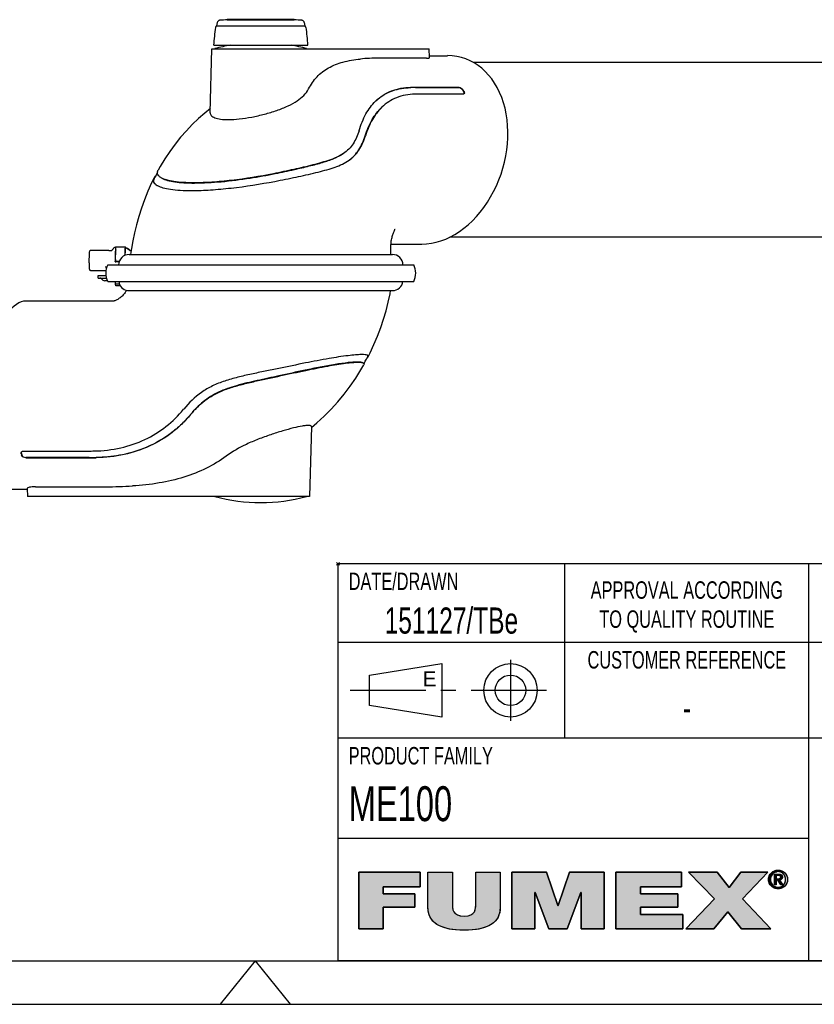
# Model space of a CAD drawing. Extents: x 0 to 420, y 0 to 297.
# Tile 4 of 20: x 208 to 299, y 0 to 113. Entities that reach past the tile are written whole.
import ezdxf

# ---------------------------------------------------------------- set-up
doc = ezdxf.new("R2010")
doc.units = 0
doc.header["$LTSCALE"] = 23.1
doc.linetypes.add('CENTER', pattern=[0.6, 0.375, -0.075, 0.075, -0.075])
doc.layers.get('0').update_dxf_attribs({"linetype": 'CONTINUOUS'})
for name, color, linetype in [('100001_DXF_CONTINUOUS_LINE', 7, 'CONTINUOUS'), ('100002_DXF_CONTINUOUS_LINE', 7, 'CONTINUOUS'), ('100010_DXF_CONTINUOUS_LINE', 7, 'CONTINUOUS'), ('100280_DXF_CONTINUOUS_LINE', 7, 'CONTINUOUS'), ('100333_DXF_CONTINUOUS_LINE', 7, 'CONTINUOUS'), ('100333_DXF_FORMAT', 7, 'CONTINUOUS'), ('100827_DXF_CONTINUOUS_LINE', 7, 'CONTINUOUS'), ('101106_DXF_CONTINUOUS_LINE', 7, 'CONTINUOUS'), ('102116-REF_DXF_CONTINUOUS_', 7, 'CONTINUOUS'), ('105-5481_DXF_CONTINUOUS_LI', 7, 'CONTINUOUS')]:
    doc.layers.add(name, color=color, linetype=linetype)
doc.styles.get("Standard").update_dxf_attribs({"font": 'txt', "width": 0.7})
doc.styles.add('TEXTSTYLE_2', font='txt', dxfattribs={"width": 0.7})
doc.styles.add('TEXTSTYLE_3', font='txt')

# ---------------------------------------------------------------- blocks, each defined once
blk = doc.blocks.new('FUMEX_LOGO_BL1', base_point=(271.47, 11.94))
at = {"layer": '100333_DXF_FORMAT', "linetype": 'CONTINUOUS'}
for points in [[(249.69, 8.65), (246.89, 8.65), (246.89, 15.14), (253.91, 15.14), (253.91, 13.48), (249.69, 13.48), (249.69, 12.67), (253.32, 12.67), (253.32, 11.12), (249.69, 11.12)], [(263.1, 15.14), (263.1, 11.16), (263.06, 10.66), (262.95, 10.23), (262.77, 9.85), (262.52, 9.52), (262.19, 9.24), (261.79, 8.99), (261.28, 8.79), (260.65, 8.63), (259.88, 8.53), (258.96, 8.5), (258.04, 8.53), (257.27, 8.63), (256.64, 8.79), (256.13, 8.99), (255.72, 9.24), (255.39, 9.53), (255.14, 9.86), (254.96, 10.23), (254.85, 10.66), (254.81, 11.16), (254.81, 15.14), (257.61, 15.14), (257.61, 11.61), (257.62, 11.18), (257.68, 10.85), (257.79, 10.6), (257.96, 10.4), (258.19, 10.25), (258.53, 10.15), (258.97, 10.11), (259.41, 10.15), (259.73, 10.25), (259.97, 10.4), (260.13, 10.6), (260.23, 10.86), (260.29, 11.19), (260.3, 11.61), (260.3, 15.14)], [(267.08, 8.65), (264.43, 8.65), (264.43, 15.14), (268.41, 15.14), (269.71, 11.32), (269.74, 11.32), (271.04, 15.14), (275.02, 15.14), (275.02, 8.65), (272.37, 8.65), (272.37, 12.82), (272.35, 12.82), (270.77, 8.65), (268.68, 8.65), (267.1, 12.82), (267.08, 12.82)], [(284.04, 8.65), (276.37, 8.65), (276.37, 15.14), (283.9, 15.14), (283.9, 13.48), (279.17, 13.48), (279.17, 12.67), (283.46, 12.67), (283.46, 11.12), (279.17, 11.12), (279.17, 10.31), (284.04, 10.31)], [(287.6, 8.65), (284.39, 8.65), (287.68, 12.11), (284.68, 15.14), (287.97, 15.14), (289.34, 13.38), (290.69, 15.14), (293.8, 15.14), (290.89, 12.09), (294.13, 8.65), (290.76, 8.65), (289.2, 10.59)], [(294.32, 14.93), (294.24, 14.82), (294.17, 14.71), (294.13, 14.58), (294.1, 14.45), (294.09, 14.31), (293.88, 14.15), (293.87, 14.31), (293.88, 14.48), (293.92, 14.63), (293.98, 14.78), (294.06, 14.92), (294.36, 14.97)], [(294.47, 15.06), (294.36, 14.97), (294.06, 14.92), (294.16, 15.04), (294.58, 15.12)], [(294.7, 15.17), (294.58, 15.12), (294.16, 15.04), (294.27, 15.15), (294.83, 15.2)], [(294.96, 15.21), (294.83, 15.2), (294.27, 15.15), (294.34, 15.2), (295.44, 15.28), (295.58, 15.2), (295.65, 15.15), (295.76, 15.04), (295.86, 14.92), (295.94, 14.78), (296, 14.63), (296.04, 14.48), (296.05, 14.31), (296.04, 14.15), (296, 13.99), (295.94, 13.84), (295.86, 13.71), (295.76, 13.58), (295.65, 13.47), (295.58, 13.42), (295.44, 13.34), (295.29, 13.28), (295.13, 13.25), (294.8, 13.25), (294.64, 13.28), (294.48, 13.34), (294.41, 13.38), (294.96, 13.42), (295.1, 13.43), (295.22, 13.45), (295.35, 13.5), (295.46, 13.57), (295.56, 13.65), (295.6, 13.7), (295.68, 13.8), (295.75, 13.91), (295.79, 14.04), (295.82, 14.17), (295.83, 14.31), (295.82, 14.45), (295.79, 14.58), (295.75, 14.71), (295.68, 14.82), (295.6, 14.93), (295.56, 14.97), (295.46, 15.05), (295.34, 15.12), (295.22, 15.17), (295.1, 15.2)], [(294.96, 15.39), (295.13, 15.37), (295.29, 15.34), (295.44, 15.28), (294.34, 15.2), (294.48, 15.28), (294.64, 15.34), (294.8, 15.37)], [(294.74, 14.77), (294.55, 13.69), (294.55, 14.93), (295.02, 14.93), (295.02, 14.93), (295.13, 14.92), (295.21, 14.91), (295.28, 14.89), (295.33, 14.86), (295.38, 14.82), (295.4, 14.8), (295.41, 14.77), (295.44, 14.72), (295.45, 14.66), (295.46, 14.58), (295.45, 14.5), (295.43, 14.44), (295.41, 14.39), (295.09, 14.39), (295.13, 14.4), (295.16, 14.41), (295.19, 14.43), (295.21, 14.44), (295.23, 14.46), (295.24, 14.49), (295.25, 14.52), (295.26, 14.55), (295.26, 14.59), (295.26, 14.62), (295.25, 14.65), (295.24, 14.68), (295.23, 14.7), (295.21, 14.72), (295.18, 14.73), (295.15, 14.75), (295.12, 14.76), (295.08, 14.77), (295.03, 14.77), (294.99, 14.77), (294.86, 14.77)], [(294.96, 14.39), (294.98, 14.39), (295.04, 14.39), (295.09, 14.39), (295.41, 14.39), (294.74, 14.23), (294.74, 13.69), (294.55, 13.69), (294.74, 14.77), (294.74, 14.58), (294.74, 14.39), (294.85, 14.39)], [(294.1, 14.17), (294.13, 14.04), (294.17, 13.91), (294.24, 13.8), (294.32, 13.7), (294.16, 13.58), (294.06, 13.71), (293.98, 13.84), (293.92, 13.99), (293.88, 14.15), (294.09, 14.31)], [(294.36, 13.65), (294.46, 13.57), (294.27, 13.47), (294.16, 13.58), (294.32, 13.7)], [(294.58, 13.5), (294.7, 13.45), (294.41, 13.38), (294.27, 13.47), (294.46, 13.57)], [(295.14, 14.24), (295.49, 13.69), (295.28, 13.69), (294.95, 14.23), (294.74, 14.23), (295.41, 14.39), (295.37, 14.34), (295.33, 14.3), (295.27, 14.27), (295.21, 14.25)]]:
    blk.add_hatch(color=7, dxfattribs=at).paths.add_polyline_path(points)
at = {"layer": '100333_DXF_FORMAT', "color": 7, "linetype": 'CONTINUOUS'}
for p, q in [((253.91, 15.14), (246.89, 15.14)), ((246.89, 15.14), (246.89, 8.65)), ((253.91, 15.14), (246.89, 15.14)), ((246.89, 15.14), (246.89, 8.65)), ((253.91, 13.48), (253.91, 15.14)), ((253.91, 13.48), (253.91, 15.14)), ((268.41, 15.14), (264.43, 15.14)), ((264.43, 15.14), (264.43, 8.65)), ((268.41, 15.14), (264.43, 15.14)), ((264.43, 15.14), (264.43, 8.65)), ((269.71, 11.32), (268.41, 15.14)), ((269.71, 11.32), (268.41, 15.14)), ((271.04, 15.14), (269.74, 11.32)), ((271.04, 15.14), (269.74, 11.32)), ((275.02, 15.14), (271.04, 15.14)), ((275.02, 15.14), (271.04, 15.14)), ((275.02, 8.65), (275.02, 15.14)), ((275.02, 8.65), (275.02, 15.14)), ((283.9, 15.14), (276.37, 15.14)), ((276.37, 15.14), (276.37, 8.65)), ((283.9, 15.14), (276.37, 15.14)), ((276.37, 15.14), (276.37, 8.65)), ((283.9, 13.48), (283.9, 15.14)), ((283.9, 13.48), (283.9, 15.14)), ((287.97, 15.14), (284.68, 15.14)), ((284.68, 15.14), (287.68, 12.11)), ((287.97, 15.14), (284.68, 15.14)), ((284.68, 15.14), (287.68, 12.11)), ((289.34, 13.38), (287.97, 15.14)), ((289.34, 13.38), (287.97, 15.14)), ((290.69, 15.14), (289.34, 13.38)), ((290.69, 15.14), (289.34, 13.38)), ((293.8, 15.14), (290.69, 15.14)), ((293.8, 15.14), (290.69, 15.14)), ((290.89, 12.09), (293.8, 15.14)), ((290.89, 12.09), (293.8, 15.14)), ((249.69, 12.67), (249.69, 13.48)), ((249.69, 13.48), (253.91, 13.48)), ((249.69, 12.67), (249.69, 13.48)), ((249.69, 13.48), (253.91, 13.48)), ((253.32, 12.67), (249.69, 12.67)), ((253.32, 12.67), (249.69, 12.67)), ((253.32, 11.12), (253.32, 12.67)), ((253.32, 11.12), (253.32, 12.67)), ((267.08, 8.65), (267.08, 12.82)), ((267.08, 12.82), (267.1, 12.82)), ((267.08, 8.65), (267.08, 12.82)), ((267.08, 12.82), (267.1, 12.82)), ((267.1, 12.82), (268.68, 8.65)), ((267.1, 12.82), (268.68, 8.65)), ((270.77, 8.65), (272.35, 12.82)), ((270.77, 8.65), (272.35, 12.82)), ((272.35, 12.82), (272.37, 12.82)), ((272.35, 12.82), (272.37, 12.82)), ((272.37, 12.82), (272.37, 8.65)), ((272.37, 12.82), (272.37, 8.65)), ((279.17, 12.67), (279.17, 13.48)), ((279.17, 13.48), (283.9, 13.48)), ((279.17, 12.67), (279.17, 13.48)), ((279.17, 13.48), (283.9, 13.48)), ((283.46, 12.67), (279.17, 12.67)), ((283.46, 12.67), (279.17, 12.67)), ((283.46, 11.12), (283.46, 12.67)), ((283.46, 11.12), (283.46, 12.67)), ((269.74, 11.32), (269.71, 11.32)), ((269.74, 11.32), (269.71, 11.32)), ((287.68, 12.11), (284.39, 8.65)), ((287.68, 12.11), (284.39, 8.65)), ((294.13, 8.65), (290.89, 12.09)), ((294.13, 8.65), (290.89, 12.09)), ((249.69, 8.65), (249.69, 11.12)), ((249.69, 11.12), (253.32, 11.12)), ((249.69, 8.65), (249.69, 11.12)), ((249.69, 11.12), (253.32, 11.12)), ((279.17, 10.31), (279.17, 11.12)), ((279.17, 11.12), (283.46, 11.12)), ((279.17, 10.31), (279.17, 11.12)), ((279.17, 11.12), (283.46, 11.12)), ((284.04, 10.31), (279.17, 10.31)), ((284.04, 10.31), (279.17, 10.31)), ((284.04, 8.65), (284.04, 10.31)), ((284.04, 8.65), (284.04, 10.31)), ((287.6, 8.65), (289.2, 10.59)), ((287.6, 8.65), (289.2, 10.59)), ((289.2, 10.59), (290.76, 8.65)), ((289.2, 10.59), (290.76, 8.65)), ((246.89, 8.65), (249.69, 8.65)), ((246.89, 8.65), (249.69, 8.65)), ((264.43, 8.65), (267.08, 8.65)), ((264.43, 8.65), (267.08, 8.65)), ((268.68, 8.65), (270.77, 8.65)), ((268.68, 8.65), (270.77, 8.65)), ((272.37, 8.65), (275.02, 8.65)), ((272.37, 8.65), (275.02, 8.65)), ((276.37, 8.65), (284.04, 8.65)), ((276.37, 8.65), (284.04, 8.65)), ((284.39, 8.65), (287.6, 8.65)), ((284.39, 8.65), (287.6, 8.65)), ((290.76, 8.65), (294.13, 8.65)), ((290.76, 8.65), (294.13, 8.65))]:
    blk.add_line(p, q, dxfattribs=at)
for points in [[(249.69, 8.65), (246.89, 8.65), (246.89, 15.14), (253.91, 15.14), (253.91, 13.48), (249.69, 13.48), (249.69, 12.67), (253.32, 12.67), (253.32, 11.12), (249.69, 11.12), (249.69, 8.65)], [(263.1, 15.14), (263.1, 11.16), (263.06, 10.66), (262.95, 10.23), (262.77, 9.85), (262.52, 9.52), (262.19, 9.24), (261.79, 8.99), (261.28, 8.79), (260.65, 8.63), (259.88, 8.53), (258.96, 8.5), (258.04, 8.53), (257.27, 8.63), (256.64, 8.79), (256.13, 8.99), (255.72, 9.24), (255.39, 9.53), (255.14, 9.86), (254.96, 10.23), (254.85, 10.66), (254.81, 11.16), (254.81, 15.14), (257.61, 15.14), (257.61, 11.61), (257.62, 11.18), (257.68, 10.85), (257.79, 10.6), (257.96, 10.4), (258.19, 10.25), (258.53, 10.15), (258.97, 10.11), (259.41, 10.15), (259.73, 10.25), (259.97, 10.4), (260.13, 10.6), (260.23, 10.86), (260.29, 11.19), (260.3, 11.61), (260.3, 15.14), (263.1, 15.14)], [(267.08, 8.65), (264.43, 8.65), (264.43, 15.14), (268.41, 15.14), (269.71, 11.32), (269.74, 11.32), (271.04, 15.14), (275.02, 15.14), (275.02, 8.65), (272.37, 8.65), (272.37, 12.82), (272.35, 12.82), (270.77, 8.65), (268.68, 8.65), (267.1, 12.82), (267.08, 12.82), (267.08, 8.65)], [(284.04, 8.65), (276.37, 8.65), (276.37, 15.14), (283.9, 15.14), (283.9, 13.48), (279.17, 13.48), (279.17, 12.67), (283.46, 12.67), (283.46, 11.12), (279.17, 11.12), (279.17, 10.31), (284.04, 10.31), (284.04, 8.65)], [(287.6, 8.65), (284.39, 8.65), (287.68, 12.11), (284.68, 15.14), (287.97, 15.14), (289.34, 13.38), (290.69, 15.14), (293.8, 15.14), (290.89, 12.09), (294.13, 8.65), (290.76, 8.65), (289.2, 10.59), (287.6, 8.65)], [(294.32, 14.93), (294.24, 14.82), (294.17, 14.71), (294.13, 14.58), (294.1, 14.45), (294.09, 14.31), (293.88, 14.15), (293.87, 14.31), (293.88, 14.48), (293.92, 14.63), (293.98, 14.78), (294.06, 14.92), (294.36, 14.97), (294.32, 14.93)], [(294.47, 15.06), (294.36, 14.97), (294.06, 14.92), (294.16, 15.04), (294.58, 15.12), (294.47, 15.06)], [(294.7, 15.17), (294.58, 15.12), (294.16, 15.04), (294.27, 15.15), (294.83, 15.2), (294.7, 15.17)], [(294.96, 15.21), (294.83, 15.2), (294.27, 15.15), (294.34, 15.2), (295.44, 15.28), (295.58, 15.2), (295.65, 15.15), (295.76, 15.04), (295.86, 14.92), (295.94, 14.78), (296, 14.63), (296.04, 14.48), (296.05, 14.31), (296.04, 14.15), (296, 13.99), (295.94, 13.84), (295.86, 13.71), (295.76, 13.58), (295.65, 13.47), (295.58, 13.42), (295.44, 13.34), (295.29, 13.28), (295.13, 13.25), (294.8, 13.25), (294.64, 13.28), (294.48, 13.34), (294.41, 13.38), (294.96, 13.42), (295.1, 13.43), (295.22, 13.45), (295.35, 13.5), (295.46, 13.57), (295.56, 13.65), (295.6, 13.7), (295.68, 13.8), (295.75, 13.91), (295.79, 14.04), (295.82, 14.17), (295.83, 14.31), (295.82, 14.45), (295.79, 14.58), (295.75, 14.71), (295.68, 14.82), (295.6, 14.93), (295.56, 14.97), (295.46, 15.05), (295.34, 15.12), (295.22, 15.17), (295.1, 15.2), (294.96, 15.21)], [(294.96, 15.39), (295.13, 15.37), (295.29, 15.34), (295.44, 15.28), (294.34, 15.2), (294.48, 15.28), (294.64, 15.34), (294.8, 15.37), (294.96, 15.39)], [(294.74, 14.77), (294.55, 13.69), (294.55, 14.93), (295.02, 14.93), (295.02, 14.93), (295.13, 14.92), (295.21, 14.91), (295.28, 14.89), (295.33, 14.86), (295.38, 14.82), (295.4, 14.8), (295.41, 14.77), (295.44, 14.72), (295.45, 14.66), (295.46, 14.58), (295.45, 14.5), (295.43, 14.44), (295.41, 14.39), (295.09, 14.39), (295.13, 14.4), (295.16, 14.41), (295.19, 14.43), (295.21, 14.44), (295.23, 14.46), (295.24, 14.49), (295.25, 14.52), (295.26, 14.55), (295.26, 14.59), (295.26, 14.62), (295.25, 14.65), (295.24, 14.68), (295.23, 14.7), (295.21, 14.72), (295.18, 14.73), (295.15, 14.75), (295.12, 14.76), (295.08, 14.77), (295.03, 14.77), (294.99, 14.77), (294.86, 14.77), (294.74, 14.77)], [(294.96, 14.39), (294.98, 14.39), (295.04, 14.39), (295.09, 14.39), (295.41, 14.39), (294.74, 14.23), (294.74, 13.69), (294.55, 13.69), (294.74, 14.77), (294.74, 14.58), (294.74, 14.39), (294.85, 14.39), (294.96, 14.39)], [(294.1, 14.17), (294.13, 14.04), (294.17, 13.91), (294.24, 13.8), (294.32, 13.7), (294.16, 13.58), (294.06, 13.71), (293.98, 13.84), (293.92, 13.99), (293.88, 14.15), (294.09, 14.31), (294.1, 14.17)], [(294.36, 13.65), (294.46, 13.57), (294.27, 13.47), (294.16, 13.58), (294.32, 13.7), (294.36, 13.65)], [(294.58, 13.5), (294.7, 13.45), (294.41, 13.38), (294.27, 13.47), (294.46, 13.57), (294.58, 13.5)], [(295.14, 14.24), (295.49, 13.69), (295.28, 13.69), (294.95, 14.23), (294.74, 14.23), (295.41, 14.39), (295.37, 14.34), (295.33, 14.3), (295.27, 14.27), (295.21, 14.25), (295.14, 14.24)]]:
    blk.add_lwpolyline(points, dxfattribs=at)
for points, knots in [([(263.1, 15.14), (263.1, 15.14), (260.3, 15.14), (260.3, 15.14), (260.3, 15.14), (260.3, 11.61), (260.3, 11.61), (260.3, 10.94), (260.3, 10.11), (258.97, 10.11), (257.61, 10.11), (257.61, 10.94), (257.61, 11.61), (257.61, 11.61), (257.61, 15.14), (257.61, 15.14), (257.61, 15.14), (254.81, 15.14), (254.81, 15.14), (254.81, 15.14), (254.81, 11.16), (254.81, 11.16), (254.81, 9.36), (256.19, 8.5), (258.96, 8.5), (261.74, 8.5), (263.1, 9.36), (263.1, 11.16), (263.1, 11.16), (263.1, 15.14), (263.1, 15.14)], [0, 0, 0, 0, 1, 1, 1, 2, 2, 2, 3, 3, 3, 4, 4, 4, 5, 5, 5, 6, 6, 6, 7, 7, 7, 8, 8, 8, 9, 9, 9, 10, 10, 10, 10]), ([(263.1, 15.14), (263.1, 15.14), (260.3, 15.14), (260.3, 15.14), (260.3, 15.14), (260.3, 11.61), (260.3, 11.61), (260.3, 10.94), (260.3, 10.11), (258.97, 10.11), (257.61, 10.11), (257.61, 10.94), (257.61, 11.61), (257.61, 11.61), (257.61, 15.14), (257.61, 15.14), (257.61, 15.14), (254.81, 15.14), (254.81, 15.14), (254.81, 15.14), (254.81, 11.16), (254.81, 11.16), (254.81, 9.36), (256.19, 8.5), (258.96, 8.5), (261.74, 8.5), (263.1, 9.36), (263.1, 11.16), (263.1, 11.16), (263.1, 15.14), (263.1, 15.14)], [0, 0, 0, 0, 1, 1, 1, 2, 2, 2, 3, 3, 3, 4, 4, 4, 5, 5, 5, 6, 6, 6, 7, 7, 7, 8, 8, 8, 9, 9, 9, 10, 10, 10, 10]), ([(294.96, 13.24), (295.55, 13.24), (296.05, 13.69), (296.05, 14.31), (296.05, 14.93), (295.55, 15.39), (294.96, 15.39), (294.37, 15.39), (293.87, 14.93), (293.87, 14.31), (293.87, 13.69), (294.37, 13.24), (294.96, 13.24)], [0, 0, 0, 0, 1, 1, 1, 2, 2, 2, 3, 3, 3, 4, 4, 4, 4]), ([(294.96, 13.24), (295.55, 13.24), (296.05, 13.69), (296.05, 14.31), (296.05, 14.93), (295.55, 15.39), (294.96, 15.39), (294.37, 15.39), (293.87, 14.93), (293.87, 14.31), (293.87, 13.69), (294.37, 13.24), (294.96, 13.24)], [0, 0, 0, 0, 1, 1, 1, 2, 2, 2, 3, 3, 3, 4, 4, 4, 4]), ([(294.09, 14.31), (294.09, 14.82), (294.47, 15.21), (294.96, 15.21), (295.45, 15.21), (295.83, 14.82), (295.83, 14.31), (295.83, 13.8), (295.45, 13.42), (294.96, 13.42), (294.47, 13.42), (294.09, 13.8), (294.09, 14.31)], [0, 0, 0, 0, 1, 1, 1, 2, 2, 2, 3, 3, 3, 4, 4, 4, 4]), ([(294.09, 14.31), (294.09, 14.82), (294.47, 15.21), (294.96, 15.21), (295.45, 15.21), (295.83, 14.82), (295.83, 14.31), (295.83, 13.8), (295.45, 13.42), (294.96, 13.42), (294.47, 13.42), (294.09, 13.8), (294.09, 14.31)], [0, 0, 0, 0, 1, 1, 1, 2, 2, 2, 3, 3, 3, 4, 4, 4, 4]), ([(294.74, 14.23), (294.74, 14.23), (294.95, 14.23), (294.95, 14.23), (294.95, 14.23), (295.28, 13.69), (295.28, 13.69), (295.28, 13.69), (295.49, 13.69), (295.49, 13.69), (295.49, 13.69), (295.14, 14.24), (295.14, 14.24), (295.32, 14.26), (295.46, 14.36), (295.46, 14.58), (295.46, 14.82), (295.31, 14.93), (295.02, 14.93), (295.02, 14.93), (294.55, 14.93), (294.55, 14.93), (294.55, 14.93), (294.55, 13.69), (294.55, 13.69), (294.55, 13.69), (294.74, 13.69), (294.74, 13.69), (294.74, 13.69), (294.74, 14.23), (294.74, 14.23)], [0, 0, 0, 0, 1, 1, 1, 2, 2, 2, 3, 3, 3, 4, 4, 4, 5, 5, 5, 6, 6, 6, 7, 7, 7, 8, 8, 8, 9, 9, 9, 10, 10, 10, 10]), ([(294.74, 14.23), (294.74, 14.23), (294.95, 14.23), (294.95, 14.23), (294.95, 14.23), (295.28, 13.69), (295.28, 13.69), (295.28, 13.69), (295.49, 13.69), (295.49, 13.69), (295.49, 13.69), (295.14, 14.24), (295.14, 14.24), (295.32, 14.26), (295.46, 14.36), (295.46, 14.58), (295.46, 14.82), (295.31, 14.93), (295.02, 14.93), (295.02, 14.93), (294.55, 14.93), (294.55, 14.93), (294.55, 14.93), (294.55, 13.69), (294.55, 13.69), (294.55, 13.69), (294.74, 13.69), (294.74, 13.69), (294.74, 13.69), (294.74, 14.23), (294.74, 14.23)], [0, 0, 0, 0, 1, 1, 1, 2, 2, 2, 3, 3, 3, 4, 4, 4, 5, 5, 5, 6, 6, 6, 7, 7, 7, 8, 8, 8, 9, 9, 9, 10, 10, 10, 10]), ([(294.74, 14.39), (294.74, 14.39), (294.74, 14.77), (294.74, 14.77), (294.74, 14.77), (294.99, 14.77), (294.99, 14.77), (295.12, 14.77), (295.26, 14.74), (295.26, 14.59), (295.26, 14.4), (295.12, 14.39), (294.96, 14.39), (294.96, 14.39), (294.74, 14.39), (294.74, 14.39)], [0, 0, 0, 0, 1, 1, 1, 2, 2, 2, 3, 3, 3, 4, 4, 4, 5, 5, 5, 5]), ([(294.74, 14.39), (294.74, 14.39), (294.74, 14.77), (294.74, 14.77), (294.74, 14.77), (294.99, 14.77), (294.99, 14.77), (295.12, 14.77), (295.26, 14.74), (295.26, 14.59), (295.26, 14.4), (295.12, 14.39), (294.96, 14.39), (294.96, 14.39), (294.74, 14.39), (294.74, 14.39)], [0, 0, 0, 0, 1, 1, 1, 2, 2, 2, 3, 3, 3, 4, 4, 4, 5, 5, 5, 5])]:
    blk.add_open_spline(points, degree=3, knots=knots, dxfattribs=at)
for points in [[(294.96, 13.42), (294.41, 13.38), (294.83, 13.43), (294.7, 13.45)], [(294.96, 13.24), (294.8, 13.25), (295.13, 13.25)]]:
    blk.add_solid(points, dxfattribs=at)
blk = doc.blocks.new('SYMBOL_0_BL2', base_point=(257.5, 36))
at = {"layer": '100333_DXF_CONTINUOUS_LINE', "color": 7, "linetype": 'CONTINUOUS'}
for p, q in [((248.09, 37.75), (256.4, 39.06)), ((256.4, 39.06), (256.4, 32.94)), ((248.09, 34.25), (248.09, 37.75)), ((256.4, 32.94), (248.09, 34.25))]:
    blk.add_line(p, q, dxfattribs=at)
at = {"layer": '100333_DXF_CONTINUOUS_LINE', "color": 7, "linetype": 'CENTER'}
for p, q in [((264.28, 39.5), (264.28, 32.5)), ((245.9, 36), (269.09, 36))]:
    blk.add_line(p, q, dxfattribs=at)
at = {"layer": '100333_DXF_CONTINUOUS_LINE', "color": 7, "linetype": 'CONTINUOUS'}
for radius in [3.06, 1.75]:
    blk.add_circle((264.28, 36), radius, dxfattribs=at)

msp = doc.modelspace()

# ---------------------------------------------------------------- linework, layer by layer
at = {"layer": '100001_DXF_CONTINUOUS_LINE', "color": 7, "linetype": 'CONTINUOUS'}
for p, q in [((220.71, 81.83), (250.74, 81.83)), ((218.72, 80.63), (208.67, 80.63)), ((247.48, 73.47), (247.63, 73.74)), ((247.63, 73.74), (247.76, 73.98)), ((247.76, 73.98), (247.9, 74.26)), ((226.8, 68.24), (226.78, 68.22)), ((241.45, 66.24), (241.24, 58.23)), ((208.46, 63.44), (215.75, 63.44)), ((215.75, 63.44), (215.83, 63.44)), ((216.54, 63.45), (216.55, 63.45)), ((208.19, 63.16), (208.23, 63.01)), ((208.68, 62.67), (215.96, 62.67)), ((215.97, 62.7), (208.69, 62.7)), ((208.87, 59.03), (204.35, 59.03)), ((208.87, 59.15), (208.89, 58.23)), ((209.81, 59.34), (217.86, 59.34)), ((241.24, 58.23), (208.89, 58.23))]:
    msp.add_line(p, q, dxfattribs=at)
for points in [[(220.26, 81.87), (220.2, 81.78), (220.14, 81.69), (220.08, 81.6), (220.01, 81.51), (219.93, 81.42), (219.85, 81.34), (219.77, 81.25), (219.69, 81.17), (219.6, 81.09), (219.51, 81.02), (219.41, 80.95), (219.32, 80.88), (219.23, 80.82), (219.13, 80.77), (219.05, 80.73), (218.97, 80.7), (218.9, 80.67), (218.83, 80.65), (218.78, 80.64), (218.75, 80.64), (218.73, 80.63), (218.72, 80.63)], [(247.96, 74.24), (248.18, 74.68), (248.62, 75.64), (249.03, 76.61), (249.4, 77.59), (249.72, 78.56), (250.01, 79.53), (250.26, 80.52), (250.46, 81.48), (250.52, 81.83)], [(241.45, 66.14), (242.08, 66.67), (242.91, 67.43), (243.71, 68.24), (244.47, 69.08), (245.2, 69.96), (245.89, 70.86), (246.53, 71.8), (247.13, 72.74), (247.47, 73.34)]]:
    msp.add_lwpolyline(points, dxfattribs=at)
for centre, radius, start, end in [((220.54, 83.03), 1.2, 186.8347, 260.8952), ((250.74, 83.03), 1.2, 270, 353.1653), ((247.23, 68.67), 5.82, 90.0248, 90.4527), ((247.76, 74.34), 0.221, 331.7393, 332.7892), ((247.26, 73.46), 0.24, 330.5555, 334.7093), ((215.75, 129.29), 65.85, 270.0758, 270.6903), ((224.18, 67.47), 16.59, 195.1718, 195.7292), ((215.96, 125.66), 63, 269.9993, 270.7285), ((215.98, 125.39), 62.69, 269.999, 270.7317), ((217.89, 108.93), 49.59, 269.9641, 273.5033), ((235.64, 77.53), 20, 254.7519, 285.2481)]:
    msp.add_arc(centre, radius, start, end, dxfattribs=at)
msp.add_ellipse((206.51, 69.83), major_axis=(2.42, 10.77), ratio=0.327316, start_param=0.073486, end_param=3.215079, dxfattribs=at)
for points, knots in [([(220.35, 81.85), (220.4, 81.84), (220.52, 81.84), (220.64, 81.83), (220.71, 81.83)], [0, 0, 0, 0, 0.41265, 1, 1, 1, 1]), ([(247.19, 74.5), (246.96, 74.49), (246.45, 74.46), (245.21, 74.33), (243.29, 74.02), (240.65, 73.52), (238.21, 73.01), (236.14, 72.59), (234.57, 72.26), (233.01, 71.91), (231.51, 71.49), (230.1, 70.94), (228.43, 69.97), (227.4, 68.96), (226.8, 68.24)], [0, 0, 0, 0, 0.030715, 0.070166, 0.172307, 0.298948, 0.441139, 0.515162, 0.589556, 0.663141, 0.734857, 0.804086, 0.870959, 1, 1, 1, 1]), ([(227.58, 67.62), (228.14, 68.3), (229.12, 69.25), (230.72, 70.16), (232.06, 70.69), (233.5, 71.09), (235.47, 71.55), (237.91, 72.07), (240.69, 72.67), (243.16, 73.17), (244.95, 73.47), (246.1, 73.59), (246.58, 73.62), (246.78, 73.62)], [0, 0, 0, 0, 0.12903, 0.196695, 0.267015, 0.339739, 0.414003, 0.562813, 0.704553, 0.830235, 0.931125, 0.969918, 1, 1, 1, 1]), ([(246.74, 73.64), (246.38, 73.64), (245.53, 73.57), (244.1, 73.36), (242.46, 73.06), (240.3, 72.62), (237.89, 72.09), (235.27, 71.53), (232.93, 70.99), (231.13, 70.38), (229.87, 69.7), (228.75, 68.9), (228.03, 68.17), (227.6, 67.64)], [0, 0, 0, 0, 0.051955, 0.125244, 0.210894, 0.297649, 0.447356, 0.572645, 0.691293, 0.799023, 0.850273, 0.900292, 1, 1, 1, 1]), ([(247.37, 73.56), (247.29, 73.59), (247.08, 73.64), (246.87, 73.64), (246.74, 73.64)], [0, 0, 0, 0, 0.388546, 1, 1, 1, 1]), ([(246.78, 73.62), (246.91, 73.62), (247.13, 73.61), (247.34, 73.57), (247.41, 73.53)], [0, 0, 0, 0, 0.613772, 1, 1, 1, 1]), ([(247.85, 74.43), (247.77, 74.46), (247.56, 74.49), (247.35, 74.5), (247.23, 74.5)], [0, 0, 0, 0, 0.402615, 1, 1, 1, 1]), ([(247.41, 73.53), (247.45, 73.51), (247.51, 73.46), (247.49, 73.38), (247.48, 73.35)], [0, 0, 0, 0, 0.519646, 1, 1, 1, 1]), ([(247.81, 74.08), (247.81, 74.08), (247.84, 74.1), (247.87, 74.13), (247.89, 74.15)], [0, 0, 0, 0, 0.270382, 1, 1, 1, 1]), ([(247.97, 74.28), (247.98, 74.3), (247.97, 74.36), (247.92, 74.39), (247.89, 74.41)], [0, 0, 0, 0, 0.452747, 1, 1, 1, 1]), ([(247.89, 74.15), (247.89, 74.15), (247.92, 74.18), (247.94, 74.21), (247.95, 74.23)], [0, 0, 0, 0, 0.28341, 1, 1, 1, 1]), ([(247.91, 74.28), (247.92, 74.3), (247.93, 74.34), (247.91, 74.38), (247.9, 74.39)], [0, 0, 0, 0, 0.515366, 1, 1, 1, 1]), ([(216.55, 63.45), (217.57, 63.46), (219.57, 63.69), (222.37, 64.65), (224.83, 66.16), (226.19, 67.49), (226.78, 68.22)], [0, 0, 0, 0, 0.262459, 0.513958, 0.757744, 1, 1, 1, 1]), ([(227.58, 67.62), (227.27, 67.24), (226.6, 66.51), (225.1, 65.21), (222.92, 63.9), (219.96, 62.92), (217.84, 62.68), (216.76, 62.67)], [0, 0, 0, 0, 0.120828, 0.241213, 0.484271, 0.736126, 1, 1, 1, 1]), ([(227.6, 67.64), (227.23, 67.2), (226.44, 66.35), (224.7, 64.94), (222.37, 63.68), (219.52, 62.88), (217.67, 62.71), (216.78, 62.7)], [0, 0, 0, 0, 0.141568, 0.28124, 0.547401, 0.781876, 1, 1, 1, 1]), ([(241.1, 66.37), (241, 66.37), (240.77, 66.35), (240.19, 66.27), (239.31, 66.07), (238.1, 65.74), (236.75, 65.31), (235.36, 64.81), (233.62, 64.07), (232.4, 63.38), (231.68, 62.85)], [0, 0, 0, 0, 0.030156, 0.069263, 0.171246, 0.298051, 0.440453, 0.589331, 0.736446, 1, 1, 1, 1]), ([(241.45, 66.24), (241.45, 66.26), (241.43, 66.3), (241.38, 66.33), (241.27, 66.37), (241.17, 66.37), (241.1, 66.37)], [0, 0, 0, 0, 0.152082, 0.289207, 0.471145, 1, 1, 1, 1]), ([(208.17, 63.12), (208.17, 63.14), (208.16, 63.19), (208.16, 63.25), (208.18, 63.28)], [0, 0, 0, 0, 0.260853, 1, 1, 1, 1]), ([(208.26, 63.38), (208.27, 63.39), (208.33, 63.43), (208.41, 63.44), (208.46, 63.44)], [0, 0, 0, 0, 0.235172, 1, 1, 1, 1]), ([(208.68, 62.67), (208.58, 62.67), (208.38, 62.72), (208.24, 62.88), (208.21, 62.97)], [0, 0, 0, 0, 0.524732, 1, 1, 1, 1]), ([(208.23, 63.01), (208.25, 62.92), (208.39, 62.76), (208.59, 62.7), (208.69, 62.7)], [0, 0, 0, 0, 0.477434, 1, 1, 1, 1]), ([(231.68, 62.85), (230.97, 62.32), (229.41, 61.38), (226.8, 60.37), (223.94, 59.71), (221.94, 59.49), (220.92, 59.43)], [0, 0, 0, 0, 0.232631, 0.475587, 0.731403, 1, 1, 1, 1]), ([(209.81, 59.34), (209.68, 59.34), (209.45, 59.33), (209.16, 59.29), (208.97, 59.24), (208.89, 59.19), (208.87, 59.16), (208.87, 59.15)], [0, 0, 0, 0, 0.391752, 0.701292, 0.904834, 0.964186, 1, 1, 1, 1])]:
    msp.add_open_spline(points, degree=3, knots=knots, dxfattribs=at)
for points in [[(247.89, 74.41), (247.88, 74.41), (247.86, 74.42), (247.85, 74.43)], [(247.9, 74.26), (247.91, 74.26), (247.91, 74.27), (247.91, 74.28)], [(247.96, 74.24), (247.96, 74.25), (247.97, 74.26), (247.97, 74.28)], [(208.18, 63.28), (208.2, 63.32), (208.22, 63.36), (208.26, 63.38)], [(208.19, 63.3), (208.18, 63.28), (208.18, 63.25), (208.18, 63.23)], [(208.18, 63.23), (208.18, 63.21), (208.18, 63.18), (208.19, 63.16)]]:
    msp.add_open_spline(points, degree=3, dxfattribs=at)
at = {"layer": '100002_DXF_CONTINUOUS_LINE', "color": 7, "linetype": 'CONTINUOUS'}
for p, q in [((229.85, 102.23), (230.04, 109.57)), ((230.04, 109.57), (254.96, 109.57)), ((254.99, 108.55), (254.96, 109.57)), ((254.66, 108.47), (249.15, 108.47)), ((254.98, 108.77), (257.04, 108.77)), ((253.37, 105.11), (258.35, 105.11)), ((258.38, 105.14), (253.4, 105.14)), ((258.86, 104.37), (253.88, 104.37)), ((258.9, 104.65), (258.8, 104.8)), ((223.5, 94.83), (223.42, 94.69)), ((227.71, 93.31), (227.74, 93.31)), ((250.57, 87.17), (254.09, 87.17)), ((220.54, 85.97), (250.74, 85.97))]:
    msp.add_line(p, q, dxfattribs=at)
for points in [[(229.86, 102.73), (229.21, 102.19), (228.49, 101.55), (227.79, 100.87), (227.11, 100.16), (226.45, 99.41), (225.82, 98.62), (225.21, 97.8), (224.64, 96.94), (224.1, 96.05), (223.86, 95.64)], [(223.79, 95.38), (223.69, 95.2), (223.63, 95.08), (223.56, 94.96), (223.5, 94.83)], [(223.37, 94.7), (223.12, 94.19), (222.69, 93.23), (222.31, 92.26), (221.96, 91.29), (221.66, 90.32), (221.4, 89.37), (221.17, 88.45), (220.98, 87.55), (220.82, 86.67), (220.72, 85.97)], [(250.57, 85.97), (250.57, 86.06), (250.56, 86.25), (250.55, 86.44), (250.55, 86.62), (250.55, 86.79), (250.55, 86.95), (250.56, 87.1), (250.58, 87.25), (250.59, 87.39), (250.61, 87.53), (250.64, 87.66), (250.66, 87.79), (250.69, 87.91), (250.72, 88.03), (250.75, 88.14), (250.78, 88.25), (250.82, 88.35), (250.85, 88.45), (250.88, 88.53), (250.92, 88.61), (250.95, 88.68), (250.97, 88.74), (251, 88.79), (251.02, 88.83), (251.03, 88.86), (251.04, 88.86)]]:
    msp.add_lwpolyline(points, dxfattribs=at)
for centre, radius, start, end in [((235.64, 90.28), 20, 99.9825, 105.2481), ((235.64, 90.28), 20, 74.7519, 80.0175), ((249.13, 85.26), 23.22, 89.9493, 95.121), ((253.37, 75.76), 29.35, 89.9986, 91.0694), ((253.4, 75.65), 29.49, 89.9991, 91.0647), ((253.45, 97.54), 6.82, 91.0095, 91.2605), ((253.88, 73.59), 30.77, 90.3343, 91.0097), ((253.88, 73.45), 30.92, 89.9997, 90.3338), ((249.71, 99.08), 10.79, 31.2742, 32.2456), ((252.72, 99.55), 5.6, 133.7886, 134.2694), ((239.54, 102.43), 7.71, 342.8987, 343.1447), ((242.99, 100.72), 4.82, 302.6416, 303.9482), ((224.03, 94.37), 0.74, 150.3206, 153.5298), ((224.06, 94.35), 0.721, 152.1432, 152.951), ((224.63, 95.46), 1.8, 240.3415, 242.0365), ((220.54, 84.77), 1.2, 90, 179), ((250.74, 84.77), 1.2, 1, 90)]:
    msp.add_arc(centre, radius, start, end, dxfattribs=at)
msp.add_ellipse((255.57, 97.97), major_axis=(3.29, 10.53), ratio=0.734676, start_param=-2.915914, end_param=0.225679, dxfattribs=at)
for points, knots in [([(254.66, 108.47), (254.74, 108.47), (254.85, 108.48), (254.96, 108.51), (254.99, 108.54), (254.99, 108.55)], [0, 0, 0, 0, 0.703334, 0.895409, 1, 1, 1, 1]), ([(241.13, 104.96), (241.38, 105.46), (242.02, 106.4), (243.4, 107.46), (245.12, 108.12), (246.38, 108.32), (247.05, 108.38)], [0, 0, 0, 0, 0.235037, 0.46737, 0.717846, 1, 1, 1, 1]), ([(248.85, 103.59), (249.1, 103.83), (249.66, 104.27), (250.96, 104.94), (252.09, 105.13), (252.85, 105.14)], [0, 0, 0, 0, 0.239234, 0.481138, 1, 1, 1, 1]), ([(248.85, 103.59), (249.13, 103.86), (249.74, 104.32), (251.06, 104.93), (252.12, 105.1), (252.82, 105.11)], [0, 0, 0, 0, 0.271567, 0.519417, 1, 1, 1, 1]), ([(258.8, 104.8), (258.75, 104.89), (258.61, 105.02), (258.43, 105.11), (258.35, 105.11)], [0, 0, 0, 0, 0.544719, 1, 1, 1, 1]), ([(258.38, 105.14), (258.46, 105.14), (258.64, 105.06), (258.78, 104.93), (258.83, 104.84)], [0, 0, 0, 0, 0.45704, 1, 1, 1, 1]), ([(231.9, 101.44), (232.33, 101.44), (233.23, 101.5), (234.63, 101.72), (236.07, 102.05), (237.46, 102.47), (238.73, 102.97), (240.03, 103.68), (240.85, 104.4), (241.13, 104.96)], [0, 0, 0, 0, 0.125306, 0.267062, 0.415408, 0.560987, 0.696068, 0.815338, 1, 1, 1, 1]), ([(253.3, 104.36), (252.59, 104.35), (251.21, 104.1), (250.02, 103.33), (249.54, 102.87)], [0, 0, 0, 0, 0.516628, 1, 1, 1, 1]), ([(258.96, 104.4), (258.94, 104.39), (258.92, 104.38), (258.89, 104.37), (258.89, 104.37)], [0, 0, 0, 0, 0.731254, 1, 1, 1, 1]), ([(258.96, 104.46), (258.96, 104.48), (258.95, 104.54), (258.92, 104.6), (258.9, 104.65)], [0, 0, 0, 0, 0.214614, 1, 1, 1, 1]), ([(258.93, 104.69), (258.95, 104.66), (258.99, 104.58), (259, 104.45), (258.96, 104.4)], [0, 0, 0, 0, 0.322826, 1, 1, 1, 1]), ([(258.94, 104.39), (258.95, 104.41), (258.96, 104.43), (258.96, 104.46), (258.96, 104.46)], [0, 0, 0, 0, 0.726456, 1, 1, 1, 1]), ([(246.92, 100.19), (247.12, 100.85), (247.6, 102.06), (248.37, 103.13), (248.81, 103.56)], [0, 0, 0, 0, 0.526723, 1, 1, 1, 1]), ([(247.61, 99.57), (247.82, 100.22), (248.31, 101.4), (249.08, 102.43), (249.51, 102.84)], [0, 0, 0, 0, 0.535271, 1, 1, 1, 1]), ([(249.54, 102.87), (249.11, 102.45), (248.33, 101.42), (247.85, 100.23), (247.65, 99.59)], [0, 0, 0, 0, 0.473625, 1, 1, 1, 1]), ([(229.85, 102.23), (229.84, 102.17), (229.86, 102.05), (229.97, 101.88), (230.14, 101.75), (230.49, 101.59), (231.09, 101.46), (231.61, 101.44), (231.9, 101.44)], [0, 0, 0, 0, 0.073054, 0.149168, 0.238141, 0.34606, 0.628119, 1, 1, 1, 1]), ([(246.91, 100.16), (246.83, 99.9), (246.64, 99.39), (246.26, 98.67), (245.76, 98.04), (245.34, 97.7), (245.12, 97.55)], [0, 0, 0, 0, 0.255412, 0.505235, 0.751106, 1, 1, 1, 1]), ([(245.68, 96.73), (245.92, 96.89), (246.37, 97.26), (246.92, 97.94), (247.34, 98.73), (247.55, 99.3), (247.65, 99.59)], [0, 0, 0, 0, 0.244526, 0.488942, 0.740395, 1, 1, 1, 1]), ([(245.71, 96.75), (245.94, 96.91), (246.37, 97.28), (246.9, 97.96), (247.31, 98.73), (247.52, 99.28), (247.61, 99.57)], [0, 0, 0, 0, 0.243528, 0.487456, 0.738444, 1, 1, 1, 1]), ([(245.12, 97.55), (244.63, 97.23), (243.79, 96.87), (242.59, 96.5), (241.22, 96.14), (239.38, 95.71), (236.29, 95.05), (233.16, 94.54), (230.12, 94.25), (228.69, 94.19), (228.02, 94.19)], [0, 0, 0, 0, 0.099607, 0.155123, 0.214337, 0.34206, 0.478284, 0.755096, 0.884361, 1, 1, 1, 1]), ([(228.05, 94.17), (229.07, 94.17), (231.2, 94.29), (234.29, 94.69), (237.08, 95.19), (239.34, 95.68), (241.15, 96.1), (242.67, 96.5), (243.98, 96.93), (244.75, 97.31), (245.08, 97.53)], [0, 0, 0, 0, 0.175049, 0.366517, 0.534388, 0.66234, 0.763285, 0.853896, 0.931817, 1, 1, 1, 1]), ([(227.74, 93.31), (228.45, 93.31), (229.95, 93.37), (233.13, 93.66), (236.4, 94.18), (239.63, 94.83), (241.55, 95.26), (242.97, 95.62), (244.21, 95.98), (245.08, 96.34), (245.58, 96.67)], [0, 0, 0, 0, 0.116352, 0.246325, 0.524257, 0.660673, 0.788103, 0.846903, 0.901811, 1, 1, 1, 1]), ([(223.56, 94.96), (223.54, 94.94), (223.48, 94.87), (223.42, 94.79), (223.39, 94.73)], [0, 0, 0, 0, 0.271566, 1, 1, 1, 1]), ([(224.23, 94.76), (224.15, 94.81), (223.99, 94.92), (223.83, 95.12), (223.76, 95.34), (223.8, 95.49), (223.82, 95.56)], [0, 0, 0, 0, 0.30805, 0.557554, 0.775392, 1, 1, 1, 1]), ([(223.37, 94.7), (223.33, 94.63), (223.29, 94.48), (223.34, 94.25), (223.5, 94.05), (223.65, 93.94), (223.74, 93.89)], [0, 0, 0, 0, 0.230011, 0.445864, 0.692058, 1, 1, 1, 1]), ([(223.37, 94.56), (223.35, 94.5), (223.34, 94.36), (223.42, 94.17), (223.56, 94.02), (223.67, 93.93), (223.74, 93.9)], [0, 0, 0, 0, 0.244165, 0.47748, 0.726829, 1, 1, 1, 1]), ([(223.42, 94.68), (223.41, 94.67), (223.39, 94.63), (223.38, 94.59), (223.37, 94.56)], [0, 0, 0, 0, 0.262585, 1, 1, 1, 1]), ([(223.79, 93.87), (223.98, 93.76), (224.48, 93.59), (225.36, 93.43), (226.46, 93.33), (227.27, 93.31), (227.71, 93.31)], [0, 0, 0, 0, 0.168478, 0.392506, 0.671098, 1, 1, 1, 1]), ([(228.02, 94.19), (227.59, 94.19), (226.81, 94.21), (225.75, 94.31), (224.9, 94.48), (224.42, 94.66), (224.23, 94.76)], [0, 0, 0, 0, 0.329054, 0.607523, 0.831336, 1, 1, 1, 1]), ([(224.28, 94.74), (224.49, 94.62), (224.98, 94.44), (225.84, 94.28), (226.88, 94.18), (227.64, 94.17), (228.05, 94.17)], [0, 0, 0, 0, 0.185347, 0.40582, 0.679494, 1, 1, 1, 1])]:
    msp.add_open_spline(points, degree=3, knots=knots, dxfattribs=at)
for points in [[(258.89, 104.37), (258.88, 104.37), (258.87, 104.37), (258.86, 104.37)], [(223.82, 95.56), (223.83, 95.59), (223.85, 95.61), (223.86, 95.64)]]:
    msp.add_open_spline(points, degree=3, dxfattribs=at)
at = {"layer": '100010_DXF_CONTINUOUS_LINE', "color": 7, "linetype": 'CONTINUOUS'}
for p, q in [((218.1, 84.79), (253.18, 84.79)), ((218.1, 82.89), (253.18, 82.89))]:
    msp.add_line(p, q, dxfattribs=at)
for centre, start, end in [((219.97, 83.84), 153.1035, 206.8965), ((251.31, 83.84), 333.1035, 26.8965)]:
    msp.add_arc(centre, 2.1, start, end, dxfattribs=at)
at = {"layer": '100280_DXF_CONTINUOUS_LINE', "color": 7, "linetype": 'CONTINUOUS'}
for p, q in [((311.84, 107.97), (260.05, 107.97)), ((312.73, 87.97), (257.32, 87.97))]:
    msp.add_line(p, q, dxfattribs=at)
at = {"layer": '100333_DXF_FORMAT', "color": 7, "linetype": 'CONTINUOUS'}
for p, q in [((244.65, 50.34), (244.34, 50.65)), ((244.65, 50.65), (244.34, 50.34)), ((415, 50.5), (244.5, 50.5)), ((244.5, 5), (244.5, 50.5)), ((270.5, 30.5), (270.5, 50.5)), ((298.5, 5), (298.5, 50.5)), ((415, 41.5), (244.5, 41.5)), ((415, 30.5), (244.5, 30.5)), ((298.5, 19), (244.5, 19)), ((25, 5), (415, 5)), ((235, 5), (231, 0)), ((235, 5), (239, 0)), ((415, 5), (244.5, 5)), ((0, 0), (420, 0))]:
    msp.add_line(p, q, dxfattribs=at)
at = {"layer": '100827_DXF_CONTINUOUS_LINE', "color": 7, "linetype": 'CONTINUOUS'}
for p, q in [((216.98, 83.57), (217.89, 83.57)), ((216.98, 83.27), (216.98, 83.57))]:
    msp.add_line(p, q, dxfattribs=at)
at = {"layer": '100827_DXF_CONTINUOUS_LINE', "color": 4, "linetype": 'CONTINUOUS'}
msp.add_line((217.81, 84.57), (218, 84.57), dxfattribs=at)
at = {"layer": '100827_DXF_CONTINUOUS_LINE', "color": 3, "linetype": 'CONTINUOUS'}
for p, q in [((216.98, 83.27), (217.95, 83.27)), ((218.06, 82.97), (217.77, 82.97))]:
    msp.add_line(p, q, dxfattribs=at)
for centre, radius, start, end in [((217.2, 83.07), 0.2, 34.8499, 90), ((217.77, 83.47), 0.5, 214.8499, 270)]:
    msp.add_arc(centre, radius, start, end, dxfattribs=at)
at = {"layer": '101106_DXF_CONTINUOUS_LINE', "color": 7, "linetype": 'CONTINUOUS'}
for p, q in [((218.98, 82.57), (218.98, 82.89)), ((219.44, 82.57), (218.98, 82.57)), ((219.03, 82.37), (218.98, 82.57)), ((219.54, 82.37), (219.03, 82.37))]:
    msp.add_line(p, q, dxfattribs=at)
at = {"layer": '102116-REF_DXF_CONTINUOUS_', "color": 7, "linetype": 'CONTINUOUS'}
for p, q in [((218.2, 86.45), (216.18, 86.45)), ((218.2, 86.45), (218.57, 86.45)), ((219, 86.83), (219, 86.45)), ((219.04, 86.85), (220.12, 86.85)), ((220.08, 86.45), (220.09, 86.46)), ((220.08, 86.45), (220.1, 86.45)), ((220.16, 86.72), (220.16, 86.74)), ((220.61, 86.45), (220.79, 86.45)), ((218.96, 85.4), (218.96, 85.38)), ((218.96, 85.38), (218.96, 85.36)), ((218.96, 85.27), (218.96, 85.21)), ((218.96, 85.21), (218.96, 85.16)), ((219.41, 85.16), (218.96, 85.16)), ((218.96, 85.15), (218.96, 85.16)), ((218.96, 85.16), (218.96, 85.15)), ((218.97, 85.38), (218.97, 85.4)), ((218.97, 85.25), (218.97, 85.29)), ((218.97, 85.23), (218.97, 85.25)), ((218.97, 85.16), (218.97, 85.23)), ((218.98, 85.4), (218.98, 85.47)), ((218.98, 85.36), (218.98, 85.4)), ((218.99, 85.16), (218.98, 85.21)), ((219.4, 85.15), (219.01, 85.15)), ((216.18, 84.13), (217.89, 84.13))]:
    msp.add_line(p, q, dxfattribs=at)
for centre, radius, start, end in [((218.1, 86.94), 0.676, 314.249, 326.4845), ((235.21, 75.59), 19.85, 146.1357, 146.4448), ((219.09, 86.45), 0.378, 103.2463, 104.9631), ((229.77, 86), 10.78, 177.2399, 177.6224), ((232.72, 85.88), 13.73, 177.6202, 177.9497), ((219.09, 86.45), 0.375, 99.9656, 103.2488), ((229.7, 85.98), 9.63, 177.1946, 177.5332), ((234.06, 85.86), 13.97, 177.5801, 177.916), ((223.01, 86.47), 2.91, 174.7018, 175.6149), ((219.65, 85.29), 1.54, 53.8318, 70.5623), ((219.65, 85.29), 1.54, 50.3087, 53.7873), ((219.65, 85.3), 1.53, 48.9773, 50.308), ((261.7, 85.29), 42.75, 179.9133, 180.0328), ((219.01, 89.66), 4.51, 269.3691, 270.0017), ((252.1, 85.29), 33.13, 179.8404, 180.0107)]:
    msp.add_arc(centre, radius, start, end, dxfattribs=at)
for points, knots in [([(216.18, 86.45), (216.15, 86.45), (216.08, 86.43), (216, 86.36), (215.97, 86.26), (215.96, 86.15), (215.96, 86.03), (215.95, 85.88), (215.95, 85.7), (215.94, 85.5), (215.94, 85.29), (215.94, 85.08), (215.95, 84.88), (215.95, 84.7), (215.96, 84.55), (215.96, 84.43), (215.97, 84.32), (216, 84.23), (216.08, 84.15), (216.15, 84.13), (216.18, 84.13)], [0, 0, 0, 0, 0.040851, 0.079756, 0.12299, 0.157606, 0.205046, 0.265713, 0.337351, 0.416745, 0.500158, 0.583541, 0.662893, 0.734487, 0.795112, 0.842512, 0.877106, 0.920319, 0.95915, 1, 1, 1, 1]), ([(218.72, 86.65), (218.75, 86.7), (218.83, 86.78), (218.94, 86.82), (219, 86.83)], [0, 0, 0, 0, 0.500313, 1, 1, 1, 1]), ([(218.97, 86.44), (218.97, 86.36), (218.96, 86.02), (218.96, 85.67), (218.96, 85.4)], [0, 0, 0, 0, 0.216692, 1, 1, 1, 1]), ([(219, 86.83), (218.99, 86.8), (218.98, 86.67), (218.98, 86.54), (218.97, 86.44)], [0, 0, 0, 0, 0.188267, 1, 1, 1, 1]), ([(218.98, 85.47), (218.98, 85.55), (218.98, 85.85), (218.99, 86.15), (219, 86.37)], [0, 0, 0, 0, 0.274296, 1, 1, 1, 1]), ([(219, 86.52), (219, 86.55), (219.01, 86.62), (219.01, 86.7), (219.02, 86.75)], [0, 0, 0, 0, 0.297281, 1, 1, 1, 1]), ([(219.02, 86.75), (219.02, 86.76), (219.02, 86.79), (219.03, 86.82), (219.03, 86.84), (219.04, 86.85), (219.04, 86.85)], [0, 0, 0, 0, 0.42369, 0.731017, 0.92073, 1, 1, 1, 1]), ([(220.08, 86.45), (220.08, 86.41), (220.07, 86.22), (220.07, 86.03), (220.06, 85.87)], [0, 0, 0, 0, 0.218923, 1, 1, 1, 1]), ([(220.07, 85.88), (220.07, 85.92), (220.07, 86.1), (220.08, 86.27), (220.08, 86.4)], [0, 0, 0, 0, 0.278477, 1, 1, 1, 1]), ([(220.09, 86.71), (220.09, 86.69), (220.09, 86.6), (220.08, 86.52), (220.08, 86.45)], [0, 0, 0, 0, 0.207738, 1, 1, 1, 1]), ([(220.08, 85.88), (220.08, 85.93), (220.09, 86.09), (220.09, 86.25), (220.09, 86.37)], [0, 0, 0, 0, 0.271305, 1, 1, 1, 1]), ([(220.12, 86.85), (220.11, 86.85), (220.11, 86.83), (220.1, 86.81), (220.1, 86.76), (220.1, 86.73), (220.09, 86.71)], [0, 0, 0, 0, 0.075532, 0.265576, 0.574711, 1, 1, 1, 1]), ([(220.09, 86.46), (220.09, 86.48), (220.09, 86.55), (220.09, 86.61), (220.1, 86.66)], [0, 0, 0, 0, 0.297695, 1, 1, 1, 1]), ([(220.1, 86.66), (220.1, 86.67), (220.1, 86.7), (220.11, 86.73), (220.11, 86.74), (220.12, 86.75), (220.12, 86.75)], [0, 0, 0, 0, 0.423316, 0.730341, 0.920046, 1, 1, 1, 1]), ([(220.1, 86.45), (220.1, 86.48), (220.1, 86.56), (220.11, 86.64), (220.11, 86.7)], [0, 0, 0, 0, 0.286931, 1, 1, 1, 1]), ([(220.14, 86.73), (220.14, 86.75), (220.14, 86.78), (220.13, 86.82), (220.13, 86.84), (220.12, 86.85), (220.12, 86.85)], [0, 0, 0, 0, 0.424417, 0.732466, 0.92226, 1, 1, 1, 1]), ([(220.12, 86.75), (220.12, 86.75), (220.12, 86.75), (220.12, 86.74), (220.13, 86.74)], [0, 0, 0, 0, 0.129083, 1, 1, 1, 1]), ([(218.97, 85.23), (218.97, 85.22), (218.97, 85.21), (218.98, 85.2), (218.98, 85.2)], [0, 0, 0, 0, 0.726904, 1, 1, 1, 1]), ([(218.98, 85.21), (218.98, 85.22), (218.98, 85.27), (218.98, 85.32), (218.98, 85.36)], [0, 0, 0, 0, 0.211395, 1, 1, 1, 1])]:
    msp.add_open_spline(points, degree=3, knots=knots, dxfattribs=at)
msp.add_open_spline([(220.12, 86.74), (220.3, 86.68), (220.47, 86.58), (220.61, 86.45)], degree=3, dxfattribs=at)
at = {"layer": '105-5481_DXF_CONTINUOUS_LI', "color": 7, "linetype": 'CONTINUOUS'}
for p, q in [((230.65, 112.57), (230.58, 112.21)), ((230.58, 112.21), (240.69, 112.21)), ((239.48, 112.9), (231.8, 112.9)), ((231.8, 112.9), (231.8, 112.87)), ((231.8, 112.87), (239.48, 112.87)), ((239.48, 112.9), (239.48, 112.87)), ((240.63, 112.57), (240.69, 112.21)), ((230.24, 109.97), (241.04, 109.97))]:
    msp.add_line(p, q, dxfattribs=at)
for centre, radius, start, end in [((250.31, 108.93), 20.1, 171.1852, 177.0149), ((230.75, 111.96), 0.3, 122.6728, 171.1852), ((230.94, 112.52), 0.3, 93.7727, 169.4941), ((235.64, 41.29), 71.69, 93.0705, 93.7727), ((235.64, 41.29), 71.69, 86.2273, 86.9295), ((240.34, 112.52), 0.3, 10.5059, 86.2273), ((240.53, 111.96), 0.3, 8.8148, 57.3272), ((220.97, 108.93), 20.1, 2.9851, 8.8148)]:
    msp.add_arc(centre, radius, start, end, dxfattribs=at)

# ---------------------------------------------------------------- block references
at = {"layer": '100333_DXF_CONTINUOUS_LINE', "color": 7, "linetype": 'CONTINUOUS'}
msp.add_blockref('SYMBOL_0_BL2', (257.5, 36), dxfattribs=at)
at = {"layer": '100333_DXF_FORMAT', "color": 2, "linetype": 'CONTINUOUS'}
msp.add_blockref('FUMEX_LOGO_BL1', (271.47, 11.94), dxfattribs=at)

# ---------------------------------------------------------------- texts
at = {"color": 7, "linetype": 'CONTINUOUS'}
for s, insert, char_height, width, attachment_point, style in [('DATE/DRAWN', (245.72, 49.5), 2, 14, 1, 'TEXTSTYLE_2'), ('APPROVAL ACCORDING\\PTO QUALITY ROUTINE', (284.5, 48.5), 2, 25.2, 2, 'TEXTSTYLE_2'), ('CUSTOMER REFERENCE', (284.5, 40.5), 2, 25.2, 2, 'TEXTSTYLE_2'), ('E', (254.22, 38.19), 1.75, 1.75, 1, 'TEXTSTYLE_3')]:
    msp.add_mtext(s, dxfattribs=dict(at, insert=insert, char_height=char_height, width=width, attachment_point=attachment_point, style=style))
at = {"color": 7, "linetype": 'CONTINUOUS', "insert": (257.5, 45.5), "char_height": 3, "width": 32.0357, "attachment_point": 2}
msp.add_mtext('151127/TBe', dxfattribs=at)
at = {"layer": '100333_DXF_FORMAT', "color": 7, "linetype": 'CONTINUOUS'}
for s, insert, char_height, width, attachment_point in [('-', (284.5, 35.5), 3, 3.2143, 2), ('ME100', (245.72, 25), 4, 22.2857, 1)]:
    msp.add_mtext(s, dxfattribs=dict(at, insert=insert, char_height=char_height, width=width, attachment_point=attachment_point))
at = {"layer": '100333_DXF_FORMAT', "color": 7, "linetype": 'CONTINUOUS', "insert": (245.72, 29.5), "char_height": 2, "width": 19.6, "attachment_point": 1, "style": 'TEXTSTYLE_2'}
msp.add_mtext('PRODUCT FAMILY', dxfattribs=at)

doc.saveas('drawing.dxf')
